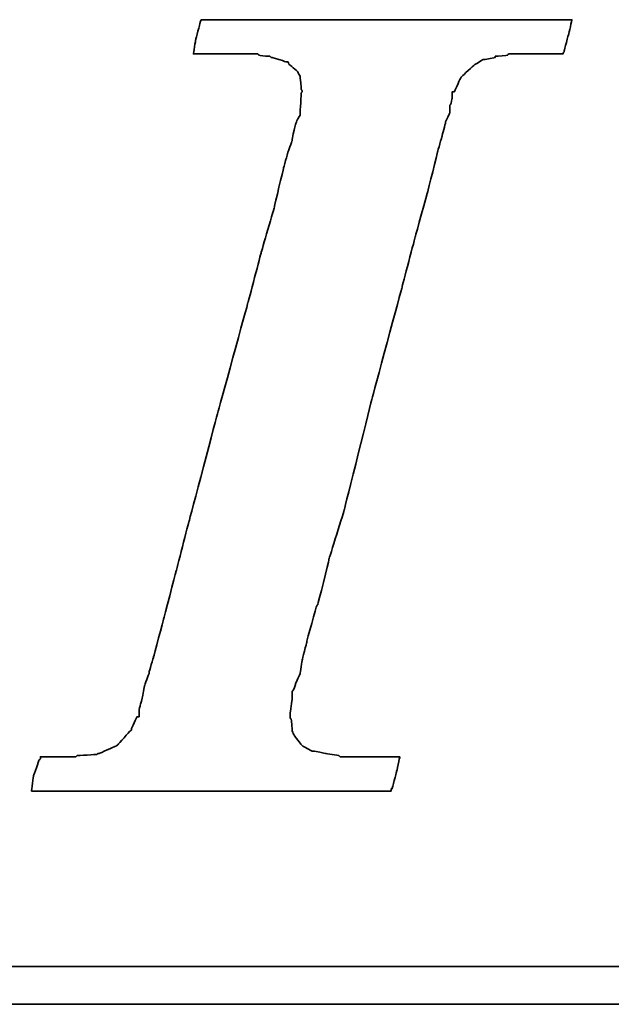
# Model space of a CAD drawing. Header units: millimetres. Extents: x 912 to 1300, y 100 to 249.
# Tile 35 of 53: x 1204.37 to 1207.93, y 143.45 to 149.36. Entities that reach past the tile are written whole.
import ezdxf

# ---------------------------------------------------------------- set-up
doc = ezdxf.new("R2010")
doc.units = ezdxf.units.MM
doc.layers.add('DIM', color=4, linetype='CONTINUOUS')
doc.layers.add('layer 1', color=7, linetype='CONTINUOUS')

# ---------------------------------------------------------------- blocks, each defined once
blk = doc.blocks.new('TBI MOTION logo(完整正式版)')
at = {"layer": 'layer 1', "color": 22, "lineweight": 35}
for points, knots in [([(-40.59125, -7.94375), (-40.59125, -7.94375), (-40.97375, -7.94375), (-40.97375, -7.94375), (-40.97375, -7.94375), (-40.97375, -7.94375), (-41.38125, -7.94375), (-41.38125, -7.94375), (-41.38125, -7.94375), (-41.38125, -7.94375), (-41.54875, -7.94375), (-41.54875, -7.94375), (-41.54875, -7.94375), (-41.54875, -7.94375), (-41.59875, -7.94375), (-41.59875, -7.94375), (-41.59875, -7.94375), (-41.59875, -7.94375), (-41.88375, -7.94375), (-41.88375, -7.94375), (-41.88375, -7.94375), (-41.88375, -7.94375), (-41.90875, -7.91875), (-41.90875, -7.91875), (-41.90875, -7.91875), (-41.90875, -7.91875), (-42.19875, -7.87125), (-42.19875, -7.87125), (-42.19875, -7.87125), (-42.19875, -7.87125), (-42.43875, -7.82375), (-42.43875, -7.82375), (-42.43875, -7.82375), (-42.43875, -7.82375), (-42.45875, -7.82375), (-42.45875, -7.82375), (-42.45875, -7.82375), (-42.45875, -7.82375), (-42.48625, -7.82375), (-42.48625, -7.82375), (-42.48625, -7.82375), (-42.48625, -7.82375), (-42.67625, -7.72375), (-42.67625, -7.72375), (-42.67625, -7.72375), (-42.67625, -7.72375), (-42.70125, -7.70375), (-42.70125, -7.70375), (-42.70125, -7.70375), (-42.70125, -7.70375), (-42.72375, -7.67875), (-42.72375, -7.67875), (-42.72375, -7.67875), (-42.72375, -7.67875), (-42.86875, -7.48875), (-42.86875, -7.48875), (-42.86875, -7.48875), (-42.86875, -7.48875), (-42.89375, -7.43875), (-42.89375, -7.43875), (-42.89375, -7.43875), (-42.89375, -7.43875), (-42.91875, -7.38875), (-42.91875, -7.38875), (-42.91875, -7.38875), (-42.91875, -7.38875), (-42.93875, -7.12875), (-42.93875, -7.12875), (-42.93875, -7.12875), (-42.93875, -7.12875), (-42.96375, -7.10375), (-42.96375, -7.10375), (-42.96375, -7.10375), (-42.96375, -7.10375), (-42.96375, -7.05375), (-42.96375, -7.05375), (-42.96375, -7.05375), (-42.96375, -7.05375), (-42.96375, -7.00875), (-42.96375, -7.00875), (-42.96375, -7.00875), (-42.96375, -7.00875), (-42.91875, -6.69625), (-42.91875, -6.69625), (-42.91875, -6.69625), (-42.91875, -6.69625), (-42.91875, -6.62375), (-42.91875, -6.62375), (-42.91875, -6.62375), (-42.91875, -6.62375), (-42.91875, -6.59625), (-42.91875, -6.59625), (-42.91875, -6.59625), (-42.91875, -6.59625), (-42.91875, -6.57375), (-42.91875, -6.57375), (-42.91875, -6.57375), (-42.91875, -6.57375), (-42.91875, -6.52875), (-42.91875, -6.52875), (-42.91875, -6.52875), (-42.91875, -6.52875), (-42.89375, -6.50375), (-42.89375, -6.50375), (-42.89375, -6.50375), (-42.89375, -6.50375), (-42.84375, -6.38375), (-42.84375, -6.38375), (-42.84375, -6.38375), (-42.84375, -6.38375), (-42.84375, -6.35875), (-42.84375, -6.35875), (-42.84375, -6.35875), (-42.84375, -6.35875), (-42.74625, -6.14375), (-42.74625, -6.14375), (-42.74625, -6.14375), (-42.74625, -6.14375), (-42.70125, -5.85375), (-42.70125, -5.85375), (-42.70125, -5.85375), (-42.70125, -5.85375), (-42.60375, -5.47125), (-42.60375, -5.47125), (-42.60375, -5.47125), (-42.60375, -5.47125), (-42.60375, -5.44875), (-42.60375, -5.44875), (-42.60375, -5.44875), (-42.60375, -5.44875), (-42.38875, -4.67875), (-42.38875, -4.67875), (-42.38875, -4.67875), (-42.38875, -4.67875), (-42.36375, -4.65375), (-42.36375, -4.65375), (-42.36375, -4.65375), (-42.36375, -4.65375), (-42.12375, -3.69625), (-42.12375, -3.69625), (-42.12375, -3.69625), (-42.12375, -3.69625), (-42.12375, -3.67374), (-42.12375, -3.67374), (-42.12375, -3.67374), (-42.12375, -3.67374), (-41.78875, -2.59374), (-41.78875, -2.59374), (-41.78875, -2.59374), (-41.78875, -2.59374), (-41.18875, -0.19375), (-41.18875, -0.19375), (-41.18875, -0.19375), (-41.18875, -0.19375), (-40.54375, 2.20624), (-40.54375, 2.20624), (-40.54375, 2.20624), (-40.54375, 2.20624), (-40.25375, 3.30875), (-40.25375, 3.30875), (-40.25375, 3.30875), (-40.25375, 3.30875), (-39.98875, 4.27125), (-39.98875, 4.27125), (-39.98875, 4.27125), (-39.98875, 4.27125), (-39.77375, 5.13125), (-39.77375, 5.13125), (-39.77375, 5.13125), (-39.77375, 5.13125), (-39.67875, 5.47125), (-39.67875, 5.47125), (-39.67875, 5.47125), (-39.67875, 5.47125), (-39.60375, 5.75625), (-39.60375, 5.75625), (-39.60375, 5.75625), (-39.60375, 5.75625), (-39.60375, 5.78125), (-39.60375, 5.78125), (-39.60375, 5.78125), (-39.60375, 5.78125), (-39.50875, 5.97125), (-39.50875, 5.97125), (-39.50875, 5.97125), (-39.50875, 5.97125), (-39.50875, 6.13875), (-39.50875, 6.13875), (-39.50875, 6.13875), (-39.50875, 6.13875), (-39.48625, 6.16625), (-39.48625, 6.16625), (-39.48625, 6.16625), (-39.48625, 6.16625), (-39.46125, 6.28625), (-39.46125, 6.28625), (-39.46125, 6.28625), (-39.46125, 6.28625), (-39.46125, 6.42625), (-39.46125, 6.42625), (-39.46125, 6.42625), (-39.46125, 6.42625), (-39.41375, 6.42625), (-39.41375, 6.42625), (-39.41375, 6.42625), (-39.41375, 6.42625), (-39.29375, 6.69125), (-39.29375, 6.69125), (-39.29375, 6.69125), (-39.29375, 6.69125), (-39.26875, 6.74125), (-39.26875, 6.74125), (-39.26875, 6.74125), (-39.26875, 6.74125), (-39.24375, 6.76625), (-39.24375, 6.76625), (-39.24375, 6.76625), (-39.24375, 6.76625), (-38.98375, 7.00624), (-38.98375, 7.00624), (-38.98375, 7.00624), (-38.98375, 7.00624), (-38.95625, 7.02624), (-38.95625, 7.02624), (-38.95625, 7.02624), (-38.95625, 7.02624), (-38.78875, 7.12624), (-38.78875, 7.12624), (-38.78875, 7.12624), (-38.78875, 7.12624), (-38.76375, 7.12624), (-38.76375, 7.12624), (-38.76375, 7.12624), (-38.76375, 7.12624), (-38.74375, 7.12624), (-38.74375, 7.12624), (-38.74375, 7.12624), (-38.74375, 7.12624), (-38.52875, 7.17125), (-38.52875, 7.17125), (-38.52875, 7.17125), (-38.52875, 7.17125), (-38.52875, 7.19624), (-38.52875, 7.19624), (-38.52875, 7.19624), (-38.52875, 7.19624), (-38.50375, 7.19624), (-38.50375, 7.19624), (-38.50375, 7.19624), (-38.50375, 7.19624), (-38.26125, 7.21875), (-38.26125, 7.21875), (-38.26125, 7.21875), (-38.26125, 7.21875), (-38.23875, 7.24624), (-38.23875, 7.24624), (-38.23875, 7.24624), (-38.23875, 7.24624), (-38.21625, 7.24624), (-38.21625, 7.24624), (-38.21625, 7.24624), (-38.21625, 7.24624), (-38.18875, 7.24624), (-38.18875, 7.24624), (-38.18875, 7.24624), (-38.18875, 7.24624), (-37.90375, 7.24624), (-37.90375, 7.24624), (-37.90375, 7.24624), (-37.90375, 7.24624), (-37.85375, 7.24624), (-37.85375, 7.24624), (-37.85375, 7.24624), (-37.85375, 7.24624), (-37.75875, 7.24624), (-37.75875, 7.24624), (-37.75875, 7.24624), (-37.75875, 7.24624), (-37.42375, 7.24624), (-37.42375, 7.24624), (-37.42375, 7.24624), (-37.42375, 7.24624), (-37.08875, 7.24624), (-37.08875, 7.24624), (-37.08875, 7.24624), (-37.08875, 7.24624), (-37.06375, 7.24624), (-37.06375, 7.24624), (-37.06375, 7.24624), (-37.06375, 7.24624), (-37.06375, 7.26624), (-37.06375, 7.26624), (-37.06375, 7.26624), (-37.06375, 7.26624), (-37.03875, 7.29125), (-37.03875, 7.29125), (-37.03875, 7.29125), (-37.03875, 7.29125), (-37.03875, 7.31625), (-37.03875, 7.31625), (-37.03875, 7.31625), (-37.03875, 7.31625), (-36.94125, 7.67625), (-36.94125, 7.67625), (-36.94125, 7.67625), (-36.94125, 7.67625), (-36.86875, 7.98625), (-36.86875, 7.98625), (-36.86875, 7.98625), (-36.86875, 7.98625), (-36.98875, 7.98625), (-36.98875, 7.98625), (-36.98875, 7.98625), (-36.98875, 7.98625), (-37.42375, 7.98625), (-37.42375, 7.98625), (-37.42375, 7.98625), (-37.42375, 7.98625), (-37.94875, 7.98625), (-37.94875, 7.98625), (-37.94875, 7.98625), (-37.94875, 7.98625), (-38.57375, 7.98625), (-38.57375, 7.98625), (-38.57375, 7.98625), (-38.57375, 7.98625), (-39.29375, 7.98625), (-39.29375, 7.98625), (-39.29375, 7.98625), (-39.29375, 7.98625), (-40.82875, 7.98625), (-40.82875, 7.98625), (-40.82875, 7.98625), (-40.82875, 7.98625), (-42.36375, 7.98625), (-42.36375, 7.98625), (-42.36375, 7.98625), (-42.36375, 7.98625), (-43.08375, 7.98625), (-43.08375, 7.98625), (-43.08375, 7.98625), (-43.08375, 7.98625), (-43.70875, 7.98625), (-43.70875, 7.98625), (-43.70875, 7.98625), (-43.70875, 7.98625), (-44.23375, 7.98625), (-44.23375, 7.98625), (-44.23375, 7.98625), (-44.23375, 7.98625), (-44.66875, 7.98625), (-44.66875, 7.98625), (-44.66875, 7.98625), (-44.66875, 7.98625), (-44.88375, 7.98625), (-44.88375, 7.98625), (-44.88375, 7.98625), (-44.88375, 7.98625), (-44.90875, 7.94125), (-44.90875, 7.94125), (-44.90875, 7.94125), (-44.90875, 7.94125), (-44.90875, 7.91625), (-44.90875, 7.91625), (-44.90875, 7.91625), (-44.90875, 7.91625), (-45.00375, 7.55625), (-45.00375, 7.55625), (-45.00375, 7.55625), (-45.00375, 7.55625), (-45.05375, 7.24624), (-45.05375, 7.24624), (-45.05375, 7.24624), (-45.05375, 7.24624), (-44.61875, 7.24624), (-44.61875, 7.24624), (-44.61875, 7.24624), (-44.61875, 7.24624), (-44.11375, 7.24624), (-44.11375, 7.24624), (-44.11375, 7.24624), (-44.11375, 7.24624), (-43.99375, 7.24624), (-43.99375, 7.24624), (-43.99375, 7.24624), (-43.99375, 7.24624), (-43.94625, 7.24624), (-43.94625, 7.24624), (-43.94625, 7.24624), (-43.94625, 7.24624), (-43.92374, 7.24624), (-43.92374, 7.24624), (-43.92374, 7.24624), (-43.92374, 7.24624), (-43.65875, 7.24624), (-43.65875, 7.24624), (-43.65875, 7.24624), (-43.65875, 7.24624), (-43.63875, 7.21875), (-43.63875, 7.21875), (-43.63875, 7.21875), (-43.63875, 7.21875), (-43.46875, 7.19624), (-43.46875, 7.19624), (-43.46875, 7.19624), (-43.46875, 7.19624), (-43.39875, 7.19624), (-43.39875, 7.19624), (-43.39875, 7.19624), (-43.39875, 7.19624), (-43.37125, 7.17125), (-43.37125, 7.17125), (-43.37125, 7.17125), (-43.37125, 7.17125), (-43.34875, 7.17125), (-43.34875, 7.17125), (-43.34875, 7.17125), (-43.34875, 7.17125), (-43.20375, 7.12624), (-43.20375, 7.12624), (-43.20375, 7.12624), (-43.20375, 7.12624), (-43.05875, 7.07624), (-43.05875, 7.07624), (-43.05875, 7.07624), (-43.05875, 7.07624), (-43.01375, 7.07624), (-43.01375, 7.07624), (-43.01375, 7.07624), (-43.01375, 7.07624), (-42.98875, 7.02624), (-42.98875, 7.02624), (-42.98875, 7.02624), (-42.98875, 7.02624), (-42.79875, 6.86125), (-42.79875, 6.86125), (-42.79875, 6.86125), (-42.79875, 6.86125), (-42.77375, 6.81125), (-42.77375, 6.81125), (-42.77375, 6.81125), (-42.77375, 6.81125), (-42.74625, 6.76625), (-42.74625, 6.76625), (-42.74625, 6.76625), (-42.74625, 6.76625), (-42.72375, 6.47625), (-42.72375, 6.47625), (-42.72375, 6.47625), (-42.72375, 6.47625), (-42.70125, 6.45124), (-42.70125, 6.45124), (-42.70125, 6.45124), (-42.70125, 6.45124), (-42.70125, 6.42625), (-42.70125, 6.42625), (-42.70125, 6.42625), (-42.70125, 6.42625), (-42.72375, 6.40625), (-42.72375, 6.40625), (-42.72375, 6.40625), (-42.72375, 6.40625), (-42.74625, 5.97125), (-42.74625, 5.97125), (-42.74625, 5.97125), (-42.74625, 5.97125), (-42.74625, 5.94625), (-42.74625, 5.94625), (-42.74625, 5.94625), (-42.74625, 5.94625), (-42.74625, 5.92625), (-42.74625, 5.92625), (-42.74625, 5.92625), (-42.74625, 5.92625), (-42.77375, 5.87625), (-42.77375, 5.87625), (-42.77375, 5.87625), (-42.77375, 5.87625), (-42.81875, 5.80625), (-42.81875, 5.80625), (-42.81875, 5.80625), (-42.81875, 5.80625), (-42.86875, 5.63625), (-42.86875, 5.63625), (-42.86875, 5.63625), (-42.86875, 5.63625), (-42.91875, 5.39625), (-42.91875, 5.39625), (-42.91875, 5.39625), (-42.91875, 5.39625), (-42.91875, 5.37124), (-42.91875, 5.37124), (-42.91875, 5.37124), (-42.91875, 5.37124), (-43.01375, 5.10874), (-43.01375, 5.10874), (-43.01375, 5.10874), (-43.01375, 5.10874), (-43.10875, 4.77124), (-43.10875, 4.77124), (-43.10875, 4.77124), (-43.10875, 4.77124), (-43.29875, 3.95625), (-43.29875, 3.95625), (-43.29875, 3.95625), (-43.29875, 3.95625), (-43.58875, 2.95125), (-43.58875, 2.95125), (-43.58875, 2.95125), (-43.58875, 2.95125), (-43.87375, 1.87125), (-43.87375, 1.87125), (-43.87375, 1.87125), (-43.87375, 1.87125), (-44.52625, -0.50374), (-44.52625, -0.50374), (-44.52625, -0.50374), (-44.52625, -0.50374), (-45.14875, -2.85375), (-45.14875, -2.85375), (-45.14875, -2.85375), (-45.14875, -2.85375), (-45.43375, -3.95875), (-45.43375, -3.95875), (-45.43375, -3.95875), (-45.43375, -3.95875), (-45.69875, -4.96875), (-45.69875, -4.96875), (-45.69875, -4.96875), (-45.69875, -4.96875), (-45.91375, -5.78375), (-45.91375, -5.78375), (-45.91375, -5.78375), (-45.91375, -5.78375), (-46.01375, -6.11875), (-46.01375, -6.11875), (-46.01375, -6.11875), (-46.01375, -6.11875), (-46.01375, -6.14375), (-46.01375, -6.14375), (-46.01375, -6.14375), (-46.01375, -6.14375), (-46.10875, -6.40875), (-46.10875, -6.40875), (-46.10875, -6.40875), (-46.10875, -6.40875), (-46.15375, -6.64875), (-46.15375, -6.64875), (-46.15375, -6.64875), (-46.15375, -6.64875), (-46.20375, -6.83875), (-46.20375, -6.83875), (-46.20375, -6.83875), (-46.20375, -6.83875), (-46.22875, -6.93375), (-46.22875, -6.93375), (-46.22875, -6.93375), (-46.22875, -6.93375), (-46.22875, -7.07875), (-46.22875, -7.07875), (-46.22875, -7.07875), (-46.22875, -7.07875), (-46.27375, -7.07875), (-46.27375, -7.07875), (-46.27375, -7.07875), (-46.27375, -7.07875), (-46.39375, -7.34375), (-46.39375, -7.34375), (-46.39375, -7.34375), (-46.39375, -7.34375), (-46.39375, -7.36875), (-46.39375, -7.36875), (-46.39375, -7.36875), (-46.39375, -7.36875), (-46.42125, -7.38875), (-46.42125, -7.38875), (-46.42125, -7.38875), (-46.42125, -7.38875), (-46.68375, -7.67875), (-46.68375, -7.67875), (-46.68375, -7.67875), (-46.68375, -7.67875), (-46.70875, -7.70375), (-46.70875, -7.70375), (-46.70875, -7.70375), (-46.70875, -7.70375), (-46.75375, -7.72375), (-46.75375, -7.72375), (-46.75375, -7.72375), (-46.75375, -7.72375), (-47.08875, -7.87125), (-47.08875, -7.87125), (-47.08875, -7.87125), (-47.08875, -7.87125), (-47.11625, -7.87125), (-47.11625, -7.87125), (-47.11625, -7.87125), (-47.11625, -7.87125), (-47.13875, -7.89375), (-47.13875, -7.89375), (-47.13875, -7.89375), (-47.13875, -7.89375), (-47.56875, -7.91875), (-47.56875, -7.91875), (-47.56875, -7.91875), (-47.56875, -7.91875), (-47.59625, -7.94375), (-47.59625, -7.94375), (-47.59625, -7.94375), (-47.59625, -7.94375), (-47.64375, -7.94375), (-47.64375, -7.94375), (-47.64375, -7.94375), (-47.64375, -7.94375), (-47.73625, -7.94375), (-47.73625, -7.94375), (-47.73625, -7.94375), (-47.73625, -7.94375), (-48.07375, -7.94375), (-48.07375, -7.94375), (-48.07375, -7.94375), (-48.07375, -7.94375), (-48.36125, -7.94375), (-48.36125, -7.94375), (-48.36125, -7.94375), (-48.36125, -7.94375), (-48.36125, -7.96625), (-48.36125, -7.96625), (-48.36125, -7.96625), (-48.36125, -7.96625), (-48.36125, -7.99125), (-48.36125, -7.99125), (-48.36125, -7.99125), (-48.36125, -7.99125), (-48.38875, -8.01375), (-48.38875, -8.01375), (-48.38875, -8.01375), (-48.38875, -8.01375), (-48.50875, -8.34875), (-48.50875, -8.34875), (-48.50875, -8.34875), (-48.50875, -8.34875), (-48.55375, -8.68625), (-48.55375, -8.68625), (-48.55375, -8.68625), (-48.55375, -8.68625), (-48.45875, -8.68625), (-48.45875, -8.68625), (-48.45875, -8.68625), (-48.45875, -8.68625), (-48.07375, -8.68625), (-48.07375, -8.68625), (-48.07375, -8.68625), (-48.07375, -8.68625), (-47.52375, -8.68625), (-47.52375, -8.68625), (-47.52375, -8.68625), (-47.52375, -8.68625), (-46.92375, -8.68625), (-46.92375, -8.68625), (-46.92375, -8.68625), (-46.92375, -8.68625), (-46.25375, -8.68625), (-46.25375, -8.68625), (-46.25375, -8.68625), (-46.25375, -8.68625), (-46.20375, -8.68625), (-46.20375, -8.68625), (-46.20375, -8.68625), (-46.20375, -8.68625), (-44.71375, -8.68625), (-44.71375, -8.68625), (-44.71375, -8.68625), (-44.71375, -8.68625), (-43.22875, -8.68625), (-43.22875, -8.68625), (-43.22875, -8.68625), (-43.22875, -8.68625), (-42.55875, -8.68625), (-42.55875, -8.68625), (-42.55875, -8.68625), (-42.55875, -8.68625), (-42.50875, -8.68625), (-42.50875, -8.68625), (-42.50875, -8.68625), (-42.50875, -8.68625), (-41.93375, -8.68625), (-41.93375, -8.68625), (-41.93375, -8.68625), (-41.93375, -8.68625), (-41.38125, -8.68625), (-41.38125, -8.68625), (-41.38125, -8.68625), (-41.38125, -8.68625), (-40.97375, -8.68625), (-40.97375, -8.68625), (-40.97375, -8.68625), (-40.97375, -8.68625), (-40.78125, -8.68625), (-40.78125, -8.68625), (-40.78125, -8.68625), (-40.78125, -8.68625), (-40.78125, -8.63875), (-40.78125, -8.63875), (-40.78125, -8.63875), (-40.78125, -8.63875), (-40.75875, -8.63875), (-40.75875, -8.63875), (-40.75875, -8.63875), (-40.75875, -8.63875), (-40.66375, -8.27875), (-40.66375, -8.27875), (-40.66375, -8.27875), (-40.66375, -8.27875), (-40.59125, -7.94375), (-40.59125, -7.94375)], [0, 0, 0, 0, 0.00558659, 0.00558659, 0.00558659, 0.0055866, 0.01117318, 0.01117318, 0.01117318, 0.01117319, 0.01675978, 0.01675978, 0.01675978, 0.01675979, 0.02234637, 0.02234637, 0.02234637, 0.02234638, 0.02793296, 0.02793296, 0.02793296, 0.02793297, 0.03351955, 0.03351955, 0.03351955, 0.03351956, 0.03910615, 0.03910615, 0.03910615, 0.03910616, 0.04469274, 0.04469274, 0.04469274, 0.04469275, 0.05027933, 0.05027933, 0.05027933, 0.05027934, 0.05586592, 0.05586592, 0.05586592, 0.05586593, 0.06145251, 0.06145251, 0.06145251, 0.06145252, 0.06703911, 0.06703911, 0.06703911, 0.06703912, 0.0726257, 0.0726257, 0.0726257, 0.07262571, 0.07821229, 0.07821229, 0.07821229, 0.0782123, 0.08379888, 0.08379888, 0.08379888, 0.08379889, 0.08938547, 0.08938547, 0.08938547, 0.08938548, 0.09497207, 0.09497207, 0.09497207, 0.09497208, 0.10055866, 0.10055866, 0.10055866, 0.10055867, 0.10614525, 0.10614525, 0.10614525, 0.10614526, 0.11173184, 0.11173184, 0.11173184, 0.11173185, 0.11731844, 0.11731844, 0.11731844, 0.11731845, 0.12290503, 0.12290503, 0.12290503, 0.12290504, 0.12849162, 0.12849162, 0.12849162, 0.12849163, 0.13407821, 0.13407821, 0.13407821, 0.13407822, 0.1396648, 0.1396648, 0.1396648, 0.13966481, 0.1452514, 0.1452514, 0.1452514, 0.14525141, 0.15083799, 0.15083799, 0.15083799, 0.150838, 0.15642458, 0.15642458, 0.15642458, 0.15642459, 0.16201117, 0.16201117, 0.16201117, 0.16201118, 0.16759777, 0.16759777, 0.16759777, 0.16759778, 0.17318436, 0.17318436, 0.17318436, 0.17318437, 0.17877095, 0.17877095, 0.17877095, 0.17877096, 0.18435754, 0.18435754, 0.18435754, 0.18435755, 0.18994413, 0.18994413, 0.18994413, 0.18994414, 0.19553073, 0.19553073, 0.19553073, 0.19553074, 0.20111732, 0.20111732, 0.20111732, 0.20111733, 0.20670391, 0.20670391, 0.20670391, 0.20670392, 0.2122905, 0.2122905, 0.2122905, 0.21229051, 0.21787709, 0.21787709, 0.21787709, 0.2178771, 0.22346369, 0.22346369, 0.22346369, 0.2234637, 0.22905028, 0.22905028, 0.22905028, 0.22905029, 0.23463687, 0.23463687, 0.23463687, 0.23463688, 0.24022346, 0.24022346, 0.24022346, 0.24022347, 0.24581006, 0.24581006, 0.24581006, 0.24581007, 0.25139665, 0.25139665, 0.25139665, 0.25139666, 0.25698324, 0.25698324, 0.25698324, 0.25698325, 0.26256983, 0.26256983, 0.26256983, 0.26256984, 0.26815642, 0.26815642, 0.26815642, 0.26815643, 0.27374302, 0.27374302, 0.27374302, 0.27374303, 0.27932961, 0.27932961, 0.27932961, 0.27932962, 0.2849162, 0.2849162, 0.2849162, 0.28491621, 0.29050279, 0.29050279, 0.29050279, 0.2905028, 0.29608939, 0.29608939, 0.29608939, 0.2960894, 0.30167598, 0.30167598, 0.30167598, 0.30167599, 0.30726257, 0.30726257, 0.30726257, 0.30726258, 0.31284916, 0.31284916, 0.31284916, 0.31284917, 0.31843575, 0.31843575, 0.31843575, 0.31843576, 0.32402235, 0.32402235, 0.32402235, 0.32402236, 0.32960894, 0.32960894, 0.32960894, 0.32960895, 0.33519553, 0.33519553, 0.33519553, 0.33519554, 0.34078212, 0.34078212, 0.34078212, 0.34078213, 0.34636872, 0.34636872, 0.34636872, 0.34636873, 0.35195531, 0.35195531, 0.35195531, 0.35195532, 0.3575419, 0.3575419, 0.3575419, 0.35754191, 0.36312849, 0.36312849, 0.36312849, 0.3631285, 0.36871508, 0.36871508, 0.36871508, 0.36871509, 0.37430168, 0.37430168, 0.37430168, 0.37430169, 0.37988827, 0.37988827, 0.37988827, 0.37988828, 0.38547486, 0.38547486, 0.38547486, 0.38547487, 0.39106145, 0.39106145, 0.39106145, 0.39106146, 0.39664804, 0.39664804, 0.39664804, 0.39664805, 0.40223464, 0.40223464, 0.40223464, 0.40223465, 0.40782123, 0.40782123, 0.40782123, 0.40782124, 0.41340782, 0.41340782, 0.41340782, 0.41340783, 0.41899441, 0.41899441, 0.41899441, 0.41899442, 0.42458101, 0.42458101, 0.42458101, 0.42458102, 0.4301676, 0.4301676, 0.4301676, 0.43016761, 0.43575419, 0.43575419, 0.43575419, 0.4357542, 0.44134078, 0.44134078, 0.44134078, 0.44134079, 0.44692737, 0.44692737, 0.44692737, 0.44692738, 0.45251397, 0.45251397, 0.45251397, 0.45251398, 0.45810056, 0.45810056, 0.45810056, 0.45810057, 0.46368715, 0.46368715, 0.46368715, 0.46368716, 0.46927374, 0.46927374, 0.46927374, 0.46927375, 0.47486034, 0.47486034, 0.47486034, 0.47486035, 0.48044693, 0.48044693, 0.48044693, 0.48044694, 0.48603352, 0.48603352, 0.48603352, 0.48603353, 0.49162011, 0.49162011, 0.49162011, 0.49162012, 0.4972067, 0.4972067, 0.4972067, 0.49720671, 0.5027933, 0.5027933, 0.5027933, 0.50279331, 0.50837989, 0.50837989, 0.50837989, 0.5083799, 0.51396648, 0.51396648, 0.51396648, 0.51396649, 0.51955307, 0.51955307, 0.51955307, 0.51955308, 0.52513966, 0.52513966, 0.52513966, 0.52513967, 0.53072626, 0.53072626, 0.53072626, 0.53072627, 0.53631285, 0.53631285, 0.53631285, 0.53631286, 0.54189944, 0.54189944, 0.54189944, 0.54189945, 0.54748603, 0.54748603, 0.54748603, 0.54748604, 0.55307263, 0.55307263, 0.55307263, 0.55307264, 0.55865922, 0.55865922, 0.55865922, 0.55865923, 0.56424581, 0.56424581, 0.56424581, 0.56424582, 0.5698324, 0.5698324, 0.5698324, 0.56983241, 0.57541899, 0.57541899, 0.57541899, 0.575419, 0.58100559, 0.58100559, 0.58100559, 0.5810056, 0.58659218, 0.58659218, 0.58659218, 0.58659219, 0.59217877, 0.59217877, 0.59217877, 0.59217878, 0.59776536, 0.59776536, 0.59776536, 0.59776537, 0.60335196, 0.60335196, 0.60335196, 0.60335197, 0.60893855, 0.60893855, 0.60893855, 0.60893856, 0.61452514, 0.61452514, 0.61452514, 0.61452515, 0.62011173, 0.62011173, 0.62011173, 0.62011174, 0.62569832, 0.62569832, 0.62569832, 0.62569833, 0.63128492, 0.63128492, 0.63128492, 0.63128493, 0.63687151, 0.63687151, 0.63687151, 0.63687152, 0.6424581, 0.6424581, 0.6424581, 0.64245811, 0.64804469, 0.64804469, 0.64804469, 0.6480447, 0.65363128, 0.65363128, 0.65363128, 0.65363129, 0.65921788, 0.65921788, 0.65921788, 0.65921789, 0.66480447, 0.66480447, 0.66480447, 0.66480448, 0.67039106, 0.67039106, 0.67039106, 0.67039107, 0.67597765, 0.67597765, 0.67597765, 0.67597766, 0.68156425, 0.68156425, 0.68156425, 0.68156426, 0.68715084, 0.68715084, 0.68715084, 0.68715085, 0.69273743, 0.69273743, 0.69273743, 0.69273744, 0.69832402, 0.69832402, 0.69832402, 0.69832403, 0.70391061, 0.70391061, 0.70391061, 0.70391062, 0.70949721, 0.70949721, 0.70949721, 0.70949722, 0.7150838, 0.7150838, 0.7150838, 0.71508381, 0.72067039, 0.72067039, 0.72067039, 0.7206704, 0.72625698, 0.72625698, 0.72625698, 0.72625699, 0.73184358, 0.73184358, 0.73184358, 0.73184359, 0.73743017, 0.73743017, 0.73743017, 0.73743018, 0.74301676, 0.74301676, 0.74301676, 0.74301677, 0.74860335, 0.74860335, 0.74860335, 0.74860336, 0.75418994, 0.75418994, 0.75418994, 0.75418995, 0.75977654, 0.75977654, 0.75977654, 0.75977655, 0.76536313, 0.76536313, 0.76536313, 0.76536314, 0.77094972, 0.77094972, 0.77094972, 0.77094973, 0.77653631, 0.77653631, 0.77653631, 0.77653632, 0.78212291, 0.78212291, 0.78212291, 0.78212292, 0.7877095, 0.7877095, 0.7877095, 0.78770951, 0.79329609, 0.79329609, 0.79329609, 0.7932961, 0.79888268, 0.79888268, 0.79888268, 0.79888269, 0.80446927, 0.80446927, 0.80446927, 0.80446928, 0.81005587, 0.81005587, 0.81005587, 0.81005588, 0.81564246, 0.81564246, 0.81564246, 0.81564247, 0.82122905, 0.82122905, 0.82122905, 0.82122906, 0.82681564, 0.82681564, 0.82681564, 0.82681565, 0.83240223, 0.83240223, 0.83240223, 0.83240224, 0.83798883, 0.83798883, 0.83798883, 0.83798884, 0.84357542, 0.84357542, 0.84357542, 0.84357543, 0.84916201, 0.84916201, 0.84916201, 0.84916202, 0.8547486, 0.8547486, 0.8547486, 0.85474861, 0.8603352, 0.8603352, 0.8603352, 0.86033521, 0.86592179, 0.86592179, 0.86592179, 0.8659218, 0.87150838, 0.87150838, 0.87150838, 0.87150839, 0.87709497, 0.87709497, 0.87709497, 0.87709498, 0.88268156, 0.88268156, 0.88268156, 0.88268157, 0.88826816, 0.88826816, 0.88826816, 0.88826817, 0.89385475, 0.89385475, 0.89385475, 0.89385476, 0.89944134, 0.89944134, 0.89944134, 0.89944135, 0.90502793, 0.90502793, 0.90502793, 0.90502794, 0.91061453, 0.91061453, 0.91061453, 0.91061454, 0.91620112, 0.91620112, 0.91620112, 0.91620113, 0.92178771, 0.92178771, 0.92178771, 0.92178772, 0.9273743, 0.9273743, 0.9273743, 0.92737431, 0.93296089, 0.93296089, 0.93296089, 0.9329609, 0.93854749, 0.93854749, 0.93854749, 0.9385475, 0.94413408, 0.94413408, 0.94413408, 0.94413409, 0.94972067, 0.94972067, 0.94972067, 0.94972068, 0.95530726, 0.95530726, 0.95530726, 0.95530727, 0.96089385, 0.96089385, 0.96089385, 0.96089386, 0.96648045, 0.96648045, 0.96648045, 0.96648046, 0.97206704, 0.97206704, 0.97206704, 0.97206705, 0.97765363, 0.97765363, 0.97765363, 0.97765364, 0.98324022, 0.98324022, 0.98324022, 0.98324023, 0.98882682, 0.98882682, 0.98882682, 0.98882683, 0.99441341, 0.99441341, 0.99441341, 0.99441342, 1, 1, 1, 1]), ([(75.90875, -9.47875), (75.90875, -9.47875), (75.90875, -12.28625), (75.90875, -12.28625), (75.90875, -12.28625), (75.90875, -12.28625), (75.90875, -12.47875), (75.90875, -12.47875), (75.90875, -12.47875), (75.90875, -12.47875), (75.71625, -12.47875), (75.71625, -12.47875), (75.71625, -12.47875), (75.71625, -12.47875), (-88.32875, -12.47875), (-88.32875, -12.47875), (-88.32875, -12.47875), (-88.32875, -12.47875), (-88.32875, -13.29375), (-88.32875, -13.29375), (-88.32875, -13.29375), (-88.32875, -13.29375), (82.89125, -13.29375), (82.89125, -13.29375), (82.89125, -13.29375), (82.89125, -13.29375), (75.90875, -9.47875), (75.90875, -9.47875)], [0, 0, 0, 0, 0.14285714, 0.14285714, 0.14285714, 0.14285715, 0.28571429, 0.28571429, 0.28571429, 0.2857143, 0.42857143, 0.42857143, 0.42857143, 0.42857144, 0.57142857, 0.57142857, 0.57142857, 0.57142858, 0.71428571, 0.71428571, 0.71428571, 0.71428572, 0.85714286, 0.85714286, 0.85714286, 0.85714287, 1, 1, 1, 1])]:
    blk.add_open_spline(points, degree=3, knots=knots, dxfattribs=at)

msp = doc.modelspace()

# ---------------------------------------------------------------- block references
at = {"layer": 'DIM', "color": 7, "xscale": 0.2778823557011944, "yscale": 0.2778823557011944, "zscale": 0.2778823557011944}
msp.add_blockref('TBI MOTION logo(完整正式版)', (1217.9369, 147.1403), dxfattribs=at)

doc.saveas('drawing.dxf')
